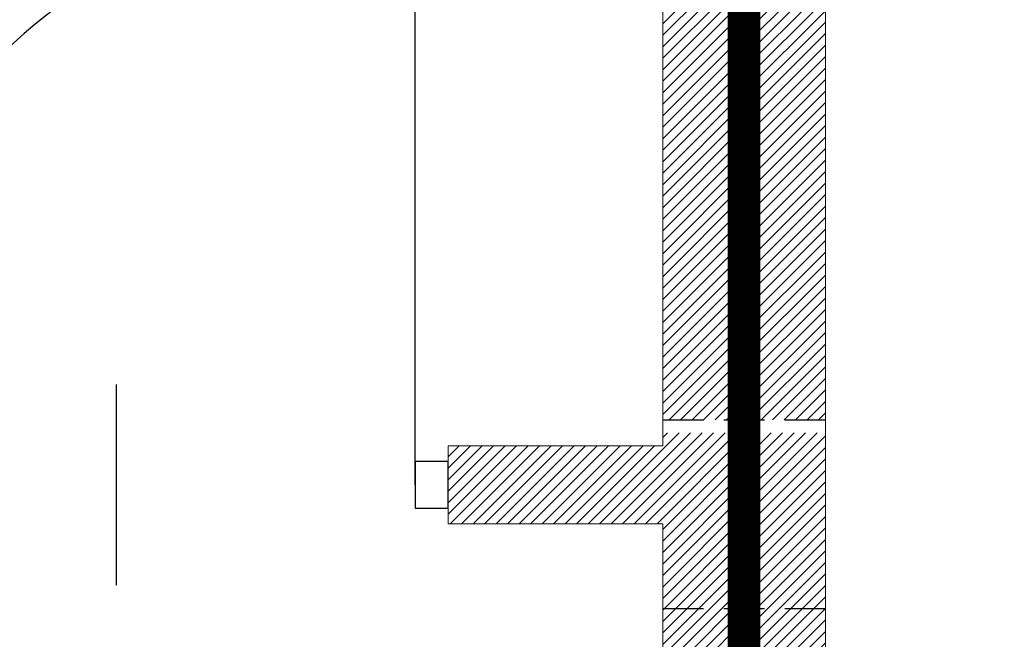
# Model space of a CAD drawing. Header units: inches. Extents: x 27484 to 71626, y -45113 to 39.
# Tile 26 of 256: x 33904 to 34055, y -39787 to -39692. Entities that reach past the tile are written whole.
import ezdxf

# ---------------------------------------------------------------- set-up
doc = ezdxf.new("R2010")
doc.units = ezdxf.units.IN
doc.header["$LTSCALE"] = 50
doc.header["$MEASUREMENT"] = 0
doc.linetypes.add('DASHED', pattern=[0.75, 0.5, -0.25])
doc.linetypes.add('HIDDEN', pattern=[0.375, 0.25, -0.125])
for name, color, linetype, lineweight in [('A-obwiednia proj.', 4, 'Continuous', 50), ('A-SCIANY', 5, 'Continuous', 18), ('A-ść. istn.', 8, 'Continuous', 0), ('R-MET-DRZ', 7, 'Continuous', 15)]:
    doc.layers.add(name, color=color, linetype=linetype, lineweight=lineweight)
for name, color, linetype in [('przebicia w scianach', 2, 'HIDDEN'), ('S-DRZ-', 7, 'Continuous'), ('S-DRZ-O', 7, 'Continuous'), ('S-DRZ-SKRZYD', 5, 'Continuous'), ('S-DRZ-WEGAR', 7, 'Continuous')]:
    doc.layers.add(name, color=color, linetype=linetype)

# ---------------------------------------------------------------- blocks, each defined once
blk = doc.blocks.new('D90-L-DL')
at = {"layer": 'S-DRZ-'}
blk.add_arc((-45, 0), 90, 270, 0, dxfattribs=at)
at = {"layer": 'S-DRZ-O'}
blk.add_line((0, 15.12), (0, -15.12), dxfattribs=at)
at = {"layer": 'S-DRZ-SKRZYD'}
blk.add_line((-45, 0), (-45, -90), dxfattribs=at)
at = {"layer": 'S-DRZ-WEGAR'}
for points in [[(-50, -3.5), (-45, -3.5), (-45, 3.5), (-50, 3.5)], [(45, 3.5), (50, 3.5), (50, -3.5), (45, -3.5)]]:
    blk.add_lwpolyline(points, close=True, dxfattribs=at)

msp = doc.modelspace()

# ---------------------------------------------------------------- hatches: boundary and pattern name
at = {"layer": 'A-ść. istn.', "ltscale": 0.1}
h = msp.add_hatch(dxfattribs=at)
h.set_pattern_fill('ANSI31', color=256, scale=10)
h.paths.add_polyline_path([(34014.94899, -39603.09555), (34002.48246, -39603.09555), (34002.48246, -39753.09555), (34014.94899, -39753.09555)])
h.paths.add_polyline_path([(34027.48246, -39603.09555), (34014.98246, -39603.09555), (34014.98246, -39753.09555), (34027.48246, -39753.09555)])
h = msp.add_hatch(dxfattribs=at)
h.set_pattern_fill('ANSI31', color=256, scale=10)
h.paths.add_polyline_path([(34014.94899, -39842.09555), (34002.48246, -39842.09555), (34002.48246, -39879.09555), (34014.94899, -39879.09555)])
h.paths.add_polyline_path([(34014.94899, -39782.09555), (34002.48246, -39782.09555), (34002.48246, -39842.09555), (34014.94899, -39842.09555)])
h.paths.add_polyline_path([(34014.94899, -39755.09555), (34002.48246, -39755.09555), (34002.48246, -39757.09555), (33969.48246, -39757.09555), (33969.48246, -39769.09555), (34002.48246, -39769.09555), (34002.48246, -39782.09555), (34014.94899, -39782.09555)])
h.paths.add_polyline_path([(34027.48246, -39755.09555), (34014.98246, -39755.09555), (34014.98246, -39782.09555), (34027.48246, -39782.09555)])
h.paths.add_polyline_path([(34027.48246, -39782.09555), (34014.98246, -39782.09555), (34014.98246, -39842.09555), (34027.48246, -39842.09555)])
h.paths.add_polyline_path([(34027.48246, -39842.09555), (34014.98246, -39842.09555), (34014.98246, -39879.09555), (34027.48246, -39879.09555)])

# ---------------------------------------------------------------- linework, layer by layer
at = {"layer": 'A-obwiednia proj.', "linetype": 'DASHED', "lineweight": 50, "const_width": 5}
msp.add_lwpolyline([(34014.94899, -39511.59555), (34822.96815, -39511.59555), (34822.96815, -41018.59555), (34014.94899, -41018.59555)], close=True, dxfattribs=at)
at = {"layer": 'A-SCIANY', "ltscale": 3}
for p, q in [((34027.48246, -39999.09555), (34027.48246, -39524.09555)), ((34002.48246, -39757.09555), (34002.48246, -39581.09555)), ((33969.48246, -39769.09555), (33969.48246, -39757.09555)), ((34002.48246, -39757.09555), (33969.48246, -39757.09555)), ((34002.48246, -39769.09555), (33969.48246, -39769.09555)), ((34002.48246, -39879.09555), (34002.48246, -39769.09555))]:
    msp.add_line(p, q, dxfattribs=at)
at = {"layer": 'przebicia w scianach', "ltscale": 0.5}
for p, q in [((34002.48246, -39753.09555), (34027.48246, -39753.09555)), ((34002.48246, -39782.09555), (34027.48246, -39782.09555))]:
    msp.add_line(p, q, dxfattribs=at)

# ---------------------------------------------------------------- block references
at = {"layer": 'R-MET-DRZ', "extrusion": (0, 0, -1), "xscale": -1.020000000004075, "yscale": 1.019999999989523, "zscale": -1.019999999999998, "rotation": 180}
msp.add_blockref('D90-L-DL', (-33918.48246, -39763.09555), dxfattribs=at)

doc.saveas('drawing.dxf')
